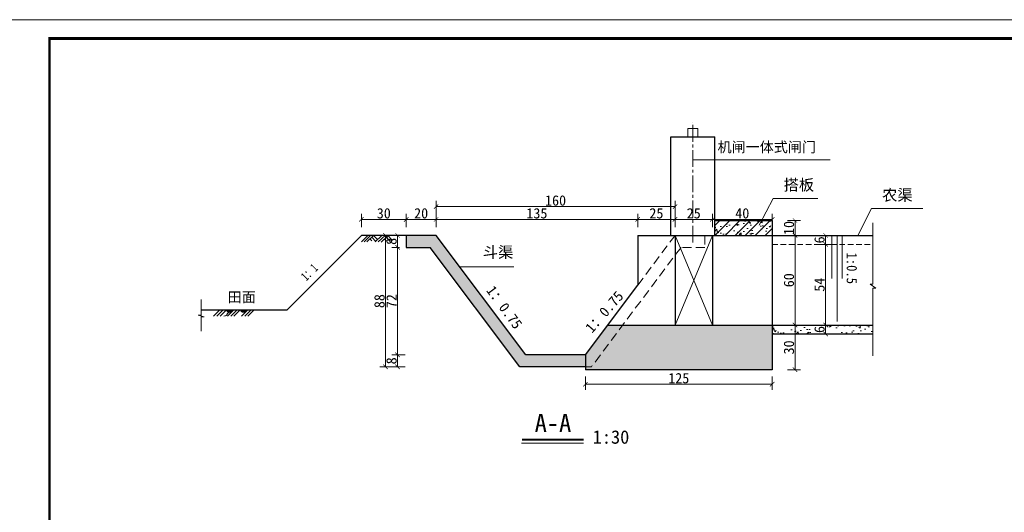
# Model space of a CAD drawing. Extents: x 36231 to 595326, y 3059 to 3871788.
# Tile 119 of 143: x 584592 to 584811, y 3867624 to 3867734. Entities that reach past the tile are written whole.
import ezdxf

# ---------------------------------------------------------------- set-up
doc = ezdxf.new("R2010")
doc.units = 0
doc.header["$PDMODE"] = 32
doc.header["$PDSIZE"] = 0.2
doc.linetypes.add('CENTER2', pattern=[1.125, 0.75, -0.125, 0.125, -0.125])
doc.linetypes.add('HIDDEN', pattern=[0.375, 0.25, -0.125])
doc.layers.get('0').update_dxf_attribs({"linetype": 'CONTINUOUS'})
doc.layers.get('Defpoints').update_dxf_attribs({"linetype": 'CONTINUOUS'})
for name, color, linetype, lineweight in [('0.09标注线', 3, 'CONTINUOUS', 9), ('0.13填充', 8, 'CONTINUOUS', 9), ('0.13文字', 3, 'CONTINUOUS', 13), ('0.30粗蓝', 4, 'CONTINUOUS', 30), ('000粗线', 7, 'CONTINUOUS', 40), ('1标注', 4, 'CONTINUOUS', 5), ('图框１', 5, 'CONTINUOUS', 60), ('文字', 7, 'CONTINUOUS', 15), ('文字层', 7, 'CONTINUOUS', 15), ('细实线', 3, 'CONTINUOUS', 20), ('细线', 7, 'CONTINUOUS', 15), ('虚线', 251, 'HIDDEN', 15)]:
    doc.layers.add(name, color=color, linetype=linetype, lineweight=lineweight)
doc.styles.add('-仿宋_GB2312', font='仿宋_GB2312_0.ttf')
doc.styles.get("Standard").update_dxf_attribs({"font": 'rs.shx', "bigfont": 'hztxt.shx'})
doc.dimstyles.get("Standard").update_dxf_attribs({"dimtxt": 0.18, "dimasz": 0.18, "dimexe": 0.18, "dimexo": 0.0625, "dimgap": 0.09, "dimtad": 0, "dimtih": 1, "dimtoh": 1, "dimdec": 0, "dimlfac": 2, "dimzin": 0, "dimdsep": 46, "dimtxsty": 'Standard', "dimcen": 0.09, "dimadec": 0, "dimazin": 0, "dimtfac": 1, "dimtdec": 0, "dimtofl": 0, "dimtmove": 0, "dimatfit": 3, "dimfxl": 1, "dimtolj": 1, "dimtzin": 0, "dimarcsym": 0})

# ---------------------------------------------------------------- blocks, each defined once
blk = doc.blocks.new('eesz')
at = {"layer": '图框１', "color": 7, "const_width": 0.46666665}
blk.add_lwpolyline([(25244.47424427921, -497.5989567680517), (25244.47424427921, -1980.561866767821), (27344.47416927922, -1980.561866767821), (27344.47416927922, -497.5989567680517)], close=True, dxfattribs=at)
blk.add_lwpolyline([(25244.47424427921, -497.5989567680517), (25244.47424427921, -1980.561866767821), (27344.47416927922, -1980.561866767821), (27344.47416927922, -497.5989567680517)], close=True, dxfattribs=at)
at = {"layer": '图框１', "color": 5, "const_width": 0.46666665}
blk.add_lwpolyline([(25244.47424427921, -497.5989567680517), (25244.47424427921, -1980.561866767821), (27344.47416927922, -1980.561866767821), (27344.47416927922, -497.5989567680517)], close=True, dxfattribs=at)
at = {"layer": '图框１', "color": 7}
blk.add_lwpolyline([(25322.25201927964, -518.3396967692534, 3.111110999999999, 3.111110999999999, 0), (27318.54824427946, -518.3396967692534, 2.592592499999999, 2.592592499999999, 0), (27318.54824427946, -1954.635941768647, 2.592592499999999, 2.592592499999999, 0), (25322.25201927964, -1954.635941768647, 2.592592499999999, 2.592592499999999, 0)], format="xyseb", close=True, dxfattribs=at)
blk.add_lwpolyline([(25322.25201927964, -518.3396967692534, 3.111110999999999, 3.111110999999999, 0), (27318.54824427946, -518.3396967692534, 2.592592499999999, 2.592592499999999, 0), (27318.54824427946, -1954.635941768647, 2.592592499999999, 2.592592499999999, 0), (25322.25201927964, -1954.635941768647, 2.592592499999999, 2.592592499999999, 0)], format="xyseb", close=True, dxfattribs=at)
at = {"layer": '图框１', "color": 5}
blk.add_lwpolyline([(25322.25201927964, -518.3396967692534, 3.111110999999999, 3.111110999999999, 0), (27318.54824427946, -518.3396967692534, 2.592592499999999, 2.592592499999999, 0), (27318.54824427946, -1954.635941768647, 2.592592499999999, 2.592592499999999, 0), (25322.25201927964, -1954.635941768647, 2.592592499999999, 2.592592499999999, 0)], format="xyseb", close=True, dxfattribs=at)
blk = doc.blocks.new('_ARCHTICK')
at = {"color": 0, "linetype": 'ByBlock', "const_width": 0.15}
blk.add_lwpolyline([(-0.5, -0.5), (0.5, 0.5)], dxfattribs=at)
blk = doc.blocks.new('*D1338')
at = {"layer": '0.13文字', "color": 0, "lineweight": 9}
for p, q in [((584674.84553392, 3867685.963041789), (584671.89553392, 3867685.963041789)), ((584673.14553392, 3867685.963041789), (584673.14553392, 3867656.629708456)), ((584674.84553392, 3867656.629708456), (584671.89553392, 3867656.629708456))]:
    blk.add_line(p, q, dxfattribs=at)
at = {"layer": 'Defpoints', "color": 0, "lineweight": 13}
for p in [(584677.7555329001, 3867685.963041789), (584673.14553392, 3867656.629708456), (584703.0888662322, 3867656.629708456)]:
    blk.add_point(p, dxfattribs=at)
at = {"layer": '0.13文字', "color": 0, "lineweight": 9}
for p, rotation in [((584673.14553392, 3867685.963041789), 90), ((584673.14553392, 3867656.629708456), 270)]:
    blk.add_blockref('_ARCHTICK', p, dxfattribs=dict(at, rotation=rotation))
at = {"layer": '0.13文字', "color": 0, "lineweight": 13, "insert": (584671.7955339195, 3867671.296375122), "char_height": 2.3, "attachment_point": 5, "rotation": 90, "style": '-仿宋_GB2312'}
blk.add_mtext('\\A1;88', dxfattribs=at)
blk = doc.blocks.new('*D1339')
at = {"layer": '0.13文字', "color": 0, "lineweight": 9}
for p, q in [((584676.2555329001, 3867685.963041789), (584674.5783001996, 3867685.963041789)), ((584675.8283001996, 3867685.963041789), (584675.8283001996, 3867683.296375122)), ((584676.2555329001, 3867683.296375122), (584674.5783001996, 3867683.296375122))]:
    blk.add_line(p, q, dxfattribs=at)
at = {"layer": 'Defpoints', "color": 0, "lineweight": 13}
for p in [(584677.7555329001, 3867685.963041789), (584675.8283001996, 3867683.296375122), (584677.7555329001, 3867683.296375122)]:
    blk.add_point(p, dxfattribs=at)
at = {"layer": '0.13文字', "color": 0, "lineweight": 9}
for p, rotation in [((584675.8283001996, 3867685.963041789), 90), ((584675.8283001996, 3867683.296375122), 270)]:
    blk.add_blockref('_ARCHTICK', p, dxfattribs=dict(at, rotation=rotation))
at = {"layer": '0.13文字', "color": 0, "lineweight": 13, "insert": (584674.478300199, 3867684.629708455), "char_height": 2.3, "attachment_point": 5, "rotation": 90, "style": '-仿宋_GB2312'}
blk.add_mtext('\\A1;8', dxfattribs=at)
blk = doc.blocks.new('*D1340')
at = {"layer": '0.13文字', "color": 0, "lineweight": 9}
for p, q in [((584676.2555329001, 3867683.296375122), (584674.5783001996, 3867683.296375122)), ((584675.8283001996, 3867683.296375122), (584675.8283001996, 3867659.296375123)), ((584677.5283001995, 3867659.296375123), (584674.5783001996, 3867659.296375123))]:
    blk.add_line(p, q, dxfattribs=at)
at = {"layer": 'Defpoints', "color": 0, "lineweight": 13}
for p in [(584677.7555329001, 3867683.296375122), (584675.8283001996, 3867659.296375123), (584704.4221995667, 3867659.296375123)]:
    blk.add_point(p, dxfattribs=at)
at = {"layer": '0.13文字', "color": 0, "lineweight": 9}
for p, rotation in [((584675.8283001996, 3867683.296375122), 90), ((584675.8283001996, 3867659.296375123), 270)]:
    blk.add_blockref('_ARCHTICK', p, dxfattribs=dict(at, rotation=rotation))
at = {"layer": '0.13文字', "color": 0, "lineweight": 13, "insert": (584674.478300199, 3867671.296375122), "char_height": 2.3, "attachment_point": 5, "rotation": 90, "style": '-仿宋_GB2312'}
blk.add_mtext('\\A1;72', dxfattribs=at)
blk = doc.blocks.new('*D1341')
at = {"layer": '0.13文字', "color": 0, "lineweight": 9}
for p, q in [((584677.5283001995, 3867659.296375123), (584674.5783001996, 3867659.296375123)), ((584675.8283001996, 3867659.296375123), (584675.8283001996, 3867656.629708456)), ((584677.5283001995, 3867656.629708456), (584674.5783001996, 3867656.629708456))]:
    blk.add_line(p, q, dxfattribs=at)
at = {"layer": 'Defpoints', "color": 0, "lineweight": 13}
for p in [(584704.4221995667, 3867659.296375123), (584675.8283001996, 3867656.629708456), (584703.0888662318, 3867656.629708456)]:
    blk.add_point(p, dxfattribs=at)
at = {"layer": '0.13文字', "color": 0, "lineweight": 9}
for p, rotation in [((584675.8283001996, 3867659.296375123), 90), ((584675.8283001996, 3867656.629708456), 270)]:
    blk.add_blockref('_ARCHTICK', p, dxfattribs=dict(at, rotation=rotation))
at = {"layer": '0.13文字', "color": 0, "lineweight": 13, "insert": (584674.478300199, 3867657.963041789), "char_height": 2.3, "attachment_point": 5, "rotation": 90, "style": '-仿宋_GB2312'}
blk.add_mtext('\\A1;8', dxfattribs=at)
blk = doc.blocks.new('*D1342')
at = {"layer": '0.13文字', "color": 0, "lineweight": 9}
for p, q in [((584762.8217585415, 3867685.963041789), (584765.7717585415, 3867685.963041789)), ((584764.5217585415, 3867685.963041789), (584764.5217585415, 3867665.96304179)), ((584762.8217585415, 3867665.96304179), (584765.7717585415, 3867665.96304179))]:
    blk.add_line(p, q, dxfattribs=at)
at = {"layer": 'Defpoints', "color": 0, "lineweight": 13}
for p in [(584750.4221995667, 3867685.963041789), (584750.4221995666, 3867665.96304179), (584764.5217585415, 3867665.96304179)]:
    blk.add_point(p, dxfattribs=at)
at = {"layer": '0.13文字', "color": 0, "lineweight": 9}
for p, rotation in [((584764.5217585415, 3867685.963041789), 90), ((584764.5217585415, 3867665.96304179), 270)]:
    blk.add_blockref('_ARCHTICK', p, dxfattribs=dict(at, rotation=rotation))
at = {"layer": '0.13文字', "color": 0, "lineweight": 13, "insert": (584763.1717585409, 3867675.963041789), "char_height": 2.3, "attachment_point": 5, "rotation": 90, "style": '-仿宋_GB2312'}
blk.add_mtext('\\A1;60', dxfattribs=at)
blk = doc.blocks.new('*D1343')
at = {"layer": '0.13文字', "color": 0, "lineweight": 9}
for p, q in [((584762.8217585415, 3867665.963041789), (584765.7717585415, 3867665.963041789)), ((584764.5217585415, 3867665.963041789), (584764.5217585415, 3867655.963041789)), ((584762.8217585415, 3867655.963041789), (584765.7717585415, 3867655.963041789))]:
    blk.add_line(p, q, dxfattribs=at)
at = {"layer": 'Defpoints', "color": 0, "lineweight": 13}
for p in [(584750.4221995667, 3867665.963041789), (584754.422199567, 3867655.963041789), (584764.5217585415, 3867655.963041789)]:
    blk.add_point(p, dxfattribs=at)
at = {"layer": '0.13文字', "color": 0, "lineweight": 9}
for p, rotation in [((584764.5217585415, 3867665.963041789), 90), ((584764.5217585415, 3867655.963041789), 270)]:
    blk.add_blockref('_ARCHTICK', p, dxfattribs=dict(at, rotation=rotation))
at = {"layer": '0.13文字', "color": 0, "lineweight": 13, "insert": (584763.1717585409, 3867660.963041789), "char_height": 2.3, "attachment_point": 5, "rotation": 90, "style": '-仿宋_GB2312'}
blk.add_mtext('\\A1;30', dxfattribs=at)
blk = doc.blocks.new('*D1344')
at = {"layer": '0.13文字', "color": 0, "lineweight": 9}
for p, q in [((584769.6444204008, 3867665.96304179), (584772.5944204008, 3867665.96304179)), ((584771.3444204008, 3867663.963041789), (584771.3444204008, 3867665.96304179)), ((584769.6444204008, 3867663.963041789), (584772.5944204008, 3867663.963041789))]:
    blk.add_line(p, q, dxfattribs=at)
at = {"layer": 'Defpoints', "color": 0, "lineweight": 13}
for p in [(584750.4221995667, 3867665.96304179), (584771.3444204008, 3867665.96304179), (584750.4221995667, 3867663.963041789)]:
    blk.add_point(p, dxfattribs=at)
at = {"layer": '0.13文字', "color": 0, "lineweight": 9}
for p, rotation in [((584771.3444204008, 3867665.96304179), 90), ((584771.3444204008, 3867663.963041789), 270)]:
    blk.add_blockref('_ARCHTICK', p, dxfattribs=dict(at, rotation=rotation))
at = {"layer": '0.13文字', "color": 0, "lineweight": 13, "insert": (584769.9944204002, 3867664.963041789), "char_height": 2.3, "attachment_point": 5, "rotation": 90, "style": '-仿宋_GB2312'}
blk.add_mtext('\\A1;6', dxfattribs=at)
blk = doc.blocks.new('*D1346')
at = {"layer": '0.13文字', "color": 0, "lineweight": 9}
for p, q in [((584769.6444204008, 3867685.963041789), (584772.5944204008, 3867685.963041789)), ((584771.3444204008, 3867685.963041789), (584771.3444204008, 3867683.96304179)), ((584769.6444204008, 3867683.96304179), (584772.5944204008, 3867683.96304179))]:
    blk.add_line(p, q, dxfattribs=at)
at = {"layer": 'Defpoints', "color": 0, "lineweight": 13}
for p in [(584750.4221995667, 3867685.963041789), (584750.4221995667, 3867683.96304179), (584771.3444204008, 3867683.96304179)]:
    blk.add_point(p, dxfattribs=at)
at = {"layer": '0.13文字', "color": 0, "lineweight": 9}
for p, rotation in [((584771.3444204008, 3867685.963041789), 90), ((584771.3444204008, 3867683.96304179), 270)]:
    blk.add_blockref('_ARCHTICK', p, dxfattribs=dict(at, rotation=rotation))
at = {"layer": '0.13文字', "color": 0, "lineweight": 13, "insert": (584769.9944204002, 3867684.963041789), "char_height": 2.3, "attachment_point": 5, "rotation": 90, "style": '-仿宋_GB2312'}
blk.add_mtext('\\A1;6', dxfattribs=at)
blk = doc.blocks.new('*D1381')
at = {"layer": '0.13文字', "color": 0, "lineweight": 9}
for p, q in [((584762.8217585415, 3867689.296375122), (584765.7717585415, 3867689.296375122)), ((584764.5217585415, 3867689.296375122), (584764.5217585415, 3867685.963041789)), ((584762.8217585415, 3867685.963041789), (584765.7717585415, 3867685.963041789))]:
    blk.add_line(p, q, dxfattribs=at)
at = {"layer": 'Defpoints', "color": 0, "lineweight": 13}
for p in [(584759.422199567, 3867689.296375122), (584759.422199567, 3867685.963041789), (584764.5217585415, 3867685.963041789)]:
    blk.add_point(p, dxfattribs=at)
at = {"layer": '0.13文字', "color": 0, "lineweight": 9}
for p, rotation in [((584764.5217585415, 3867689.296375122), 90), ((584764.5217585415, 3867685.963041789), 270)]:
    blk.add_blockref('_ARCHTICK', p, dxfattribs=dict(at, rotation=rotation))
at = {"layer": '0.13文字', "color": 0, "lineweight": 13, "insert": (584763.1717585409, 3867687.629708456), "char_height": 2.3, "attachment_point": 5, "rotation": 90, "style": '-仿宋_GB2312'}
blk.add_mtext('\\A1;10', dxfattribs=at)

msp = doc.modelspace()

# ---------------------------------------------------------------- hatches: boundary and pattern name
at = {"layer": '0.09标注线', "lineweight": 13}
h = msp.add_hatch(dxfattribs=at)
h.set_pattern_fill('AR-CONC', color=256, scale=0.02, style=0)
h.set_pattern_definition([(49.99999999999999, (584746.6632781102, 3867685.963041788), (3.64369337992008, -0.3187817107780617), [0.381, -4.191000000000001]), (355, (584746.6632781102, 3867685.963041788), (-0.7048565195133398, 3.8211328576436), [0.3048, -3.3528]), (100.451, (584746.9669181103, 3867685.936476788), (2.938850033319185, 3.502333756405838), [0.3238, -3.5618]), (46.18420000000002, (584746.6632781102, 3867686.979041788), (5.421580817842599, -0.8408465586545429), [0.5714999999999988, -6.28649999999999]), (96.6356, (584747.1150761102, 3867686.908971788), (4.748084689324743, 4.948511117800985), [0.4857, -5.3427]), (351.1840000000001, (584746.6632781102, 3867686.979041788), (4.748092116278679, 4.948502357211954), [0.4572, -5.0292]), (21, (584747.1712781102, 3867686.725041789), (3.032297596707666, -2.04531037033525), [0.381, -4.191000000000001]), (326.0000000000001, (584747.1712781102, 3867686.725041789), (1.236040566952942, 3.683759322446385), [0.3048, -3.3528]), (71.4514, (584747.4239681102, 3867686.554599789), (4.268329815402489, 1.638457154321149), [0.3238, -3.5618]), (37.50000000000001, (584746.6632781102, 3867685.963041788), (0.06177206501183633, 1.691100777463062), [0, -3.31216, 0, -3.4036, 0, -3.3655]), (7.499999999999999, (584746.6632781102, 3867685.963041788), (1.336393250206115, 2.00361149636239), [0, -1.94056, 0, -3.23596, 0, -1.2827]), (327.5, (584745.5304381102, 3867685.963041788), (2.711811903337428, -0.1145748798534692), [0, -1.27, 0, -3.9624, 0, -5.2578]), (317.5, (584745.0224381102, 3867685.963041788), (2.962583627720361, 0.5085298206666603), [0, -1.651, 0, -2.63144, 0, -3.7338])])
h.paths.add_polyline_path([(584759.422199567, 3867689.296375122), (584746.6632781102, 3867689.296375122), (584746.6632781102, 3867685.963041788), (584759.422199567, 3867685.963041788)])
h = msp.add_hatch(dxfattribs=at)
h.set_pattern_fill('ANSI31', color=256, scale=0.5, style=0)
h.set_pattern_definition([(45, (584746.6632781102, 3867685.963041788), (-1.122532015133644, 1.122532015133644), [])])
h.paths.add_polyline_path([(584759.422199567, 3867689.296375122), (584746.6632781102, 3867689.296375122), (584746.6632781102, 3867685.963041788), (584759.422199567, 3867685.963041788)])
h = msp.add_hatch(dxfattribs=at)
h.set_pattern_fill('AR-CONC', color=256, scale=0.02, style=0)
h.set_pattern_definition([(49.99999999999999, (584677.7555329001, 3867655.963041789), (3.64369337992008, -0.3187817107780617), [0.381, -4.191000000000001]), (355, (584677.7555329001, 3867655.963041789), (-0.7048565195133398, 3.8211328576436), [0.3048, -3.3528]), (100.451, (584678.0591729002, 3867655.936476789), (2.938850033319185, 3.502333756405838), [0.3238, -3.5618]), (46.18420000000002, (584677.7555329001, 3867656.979041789), (5.421580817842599, -0.8408465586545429), [0.5714999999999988, -6.28649999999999]), (96.6356, (584678.2073309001, 3867656.908971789), (4.748084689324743, 4.948511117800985), [0.4857, -5.3427]), (351.1840000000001, (584677.7555329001, 3867656.979041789), (4.748092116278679, 4.948502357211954), [0.4572, -5.0292]), (21, (584678.2635329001, 3867656.725041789), (3.032297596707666, -2.04531037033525), [0.381, -4.191000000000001]), (326.0000000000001, (584678.2635329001, 3867656.725041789), (1.236040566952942, 3.683759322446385), [0.3048, -3.3528]), (71.4514, (584678.5162229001, 3867656.554599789), (4.268329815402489, 1.638457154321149), [0.3238, -3.5618]), (37.50000000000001, (584677.7555329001, 3867655.963041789), (0.06177206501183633, 1.691100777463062), [0, -3.31216, 0, -3.4036, 0, -3.3655]), (7.499999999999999, (584677.7555329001, 3867655.963041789), (1.336393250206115, 2.00361149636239), [0, -1.94056, 0, -3.23596, 0, -1.2827]), (327.5, (584676.6226929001, 3867655.963041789), (2.711811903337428, -0.1145748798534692), [0, -1.27, 0, -3.9624, 0, -5.2578]), (317.5, (584676.1146929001, 3867655.963041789), (2.962583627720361, 0.5085298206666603), [0, -1.651, 0, -2.63144, 0, -3.7338])])
h.paths.add_polyline_path([(584684.4221995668, 3867685.963041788), (584677.7555329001, 3867685.963041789), (584677.7555329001, 3867683.296375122), (584683.0888662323, 3867683.296375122), (584703.0888662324, 3867656.629708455), (584717.7555329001, 3867656.629708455), (584717.7555329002, 3867659.296375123), (584704.4221995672, 3867659.296375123)])
h.paths.add_polyline_path([(584759.422199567, 3867665.963041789), (584726.0888662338, 3867665.963041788), (584719.0888662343, 3867656.629708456), (584717.7555329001, 3867656.629708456), (584717.7555329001, 3867655.963041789), (584759.422199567, 3867655.963041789)])
h.paths.add_polyline_path([(584726.0888662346, 3867665.96304179), (584722.7555328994, 3867665.963041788), (584717.7555329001, 3867659.296375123), (584717.7555329, 3867656.629708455), (584719.0888662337, 3867656.629708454)])
h = msp.add_hatch(dxfattribs=at)
h.set_pattern_fill('AR-CONC', color=256, scale=0.02, style=0)
h.set_pattern_definition([(49.99999999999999, (584759.422199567, 3867663.872095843), (3.64369337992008, -0.3187817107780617), [0.381, -4.191000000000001]), (355, (584759.422199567, 3867663.872095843), (-0.7048565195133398, 3.8211328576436), [0.3048, -3.3528]), (100.451, (584759.725839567, 3867663.845530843), (2.938850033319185, 3.502333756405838), [0.3238, -3.5618]), (46.18420000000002, (584759.422199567, 3867664.888095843), (5.421580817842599, -0.8408465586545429), [0.5714999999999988, -6.28649999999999]), (96.6356, (584759.873997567, 3867664.818025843), (4.748084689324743, 4.948511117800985), [0.4857, -5.3427]), (351.1840000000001, (584759.422199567, 3867664.888095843), (4.748092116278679, 4.948502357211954), [0.4572, -5.0292]), (21, (584759.930199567, 3867664.634095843), (3.032297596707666, -2.04531037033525), [0.381, -4.191000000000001]), (326.0000000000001, (584759.930199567, 3867664.634095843), (1.236040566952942, 3.683759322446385), [0.3048, -3.3528]), (71.4514, (584760.182889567, 3867664.463653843), (4.268329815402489, 1.638457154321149), [0.3238, -3.5618]), (37.50000000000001, (584759.422199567, 3867663.872095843), (0.06177206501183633, 1.691100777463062), [0, -3.31216, 0, -3.4036, 0, -3.3655]), (7.499999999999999, (584759.422199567, 3867663.872095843), (1.336393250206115, 2.00361149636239), [0, -1.94056, 0, -3.23596, 0, -1.2827]), (327.5, (584758.289359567, 3867663.872095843), (2.711811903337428, -0.1145748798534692), [0, -1.27, 0, -3.9624, 0, -5.2578]), (317.5, (584757.781359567, 3867663.872095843), (2.962583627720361, 0.5085298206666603), [0, -1.651, 0, -2.63144, 0, -3.7338])])
h.paths.add_polyline_path([(584781.9157874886, 3867665.963041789), (584759.422199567, 3867665.963041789), (584759.422199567, 3867663.963041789), (584781.9157874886, 3867663.963041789)])
h.paths.add_polyline_path([(584768.2694204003, 3867663.872095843), (584768.2694204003, 3867666.053987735), (584771.7194204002, 3867666.053987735), (584771.7194204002, 3867663.872095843)], flags=9)
at = {"layer": '0.13填充', "lineweight": 13}
h = msp.add_hatch(color=7, dxfattribs=at)
edge = h.paths.add_edge_path()
edge.add_ellipse((584638.2454766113, 3867669.435187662), major_axis=(0, -0.7332544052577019), ratio=0.964264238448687, start_angle=280.8772955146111, end_angle=439.1227044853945)
edge.add_line((584638.9398244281, 3867669.296817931), (584637.5511287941, 3867669.296817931))
h = msp.add_hatch(color=7, dxfattribs=at)
edge = h.paths.add_edge_path()
edge.add_ellipse((584641.3555210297, 3867669.435187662), major_axis=(0, -0.7332544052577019), ratio=0.964264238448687, start_angle=280.8772955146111, end_angle=439.1227044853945)
edge.add_line((584642.0498688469, 3867669.296817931), (584640.6611732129, 3867669.296817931))

# ---------------------------------------------------------------- linework, layer by layer
at = {"lineweight": 13}
msp.add_lwpolyline([(584740.6422020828, 3867707.96304179), (584742.8616507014, 3867707.96304179), (584742.8616507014, 3867709.825821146), (584740.6422020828, 3867709.825821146)], close=True, dxfattribs=at)
at = {"layer": '0.09标注线'}
msp.add_line((584741.7519263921, 3867702.844641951), (584772.3882949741, 3867702.844641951), dxfattribs=at)
at = {"layer": '0.09标注线', "color": 7, "lineweight": 9}
for p, q in [((584759.6219611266, 3867694.235462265), (584756.5513288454, 3867688.238110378)), ((584759.6219611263, 3867694.235462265), (584769.596120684, 3867694.235462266)), ((584781.6003295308, 3867691.960393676), (584778.5296972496, 3867685.963041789)), ((584781.6003295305, 3867691.960393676), (584793.0182704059, 3867691.960393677)), ((584781.9157874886, 3867675.108150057), (584781.9157874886, 3867688.785471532)), ((584689.6709927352, 3867678.964650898), (584701.8028590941, 3867678.964650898)), ((584781.2942947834, 3867675.108150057), (584782.5372801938, 3867674.197956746)), ((584781.9157874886, 3867675.108150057), (584781.2942947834, 3867675.108150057)), ((584781.9157874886, 3867659.115023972), (584781.9157874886, 3867674.197956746)), ((584782.5372801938, 3867674.197956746), (584781.9157874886, 3867674.197956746))]:
    msp.add_line(p, q, dxfattribs=at)
at = {"layer": '0.13填充', "color": 7, "ltscale": 0.005}
msp.add_line((584703.4664116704, 3867639.569995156), (584717.3511679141, 3867639.569995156), dxfattribs=at)
at = {"layer": '0.13填充', "color": 7, "lineweight": 40, "ltscale": 0.005}
msp.add_line((584703.618178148, 3867640.412846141), (584717.3511679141, 3867640.412846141), dxfattribs=at)
at = {"layer": '0.13文字', "lineweight": 13}
for p, q in [((590756.6746656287, 3867734.076050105), (583664.2750096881, 3867734.076050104)), ((584737.7555329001, 3867685.963041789), (584746.0888662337, 3867665.963041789)), ((584737.7555329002, 3867665.963041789), (584746.0888662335, 3867685.963041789))]:
    msp.add_line(p, q, dxfattribs=at)
at = {"layer": '0.13文字', "color": 7, "linetype": 'Continuous', "lineweight": 13}
for p, q in [((584772.7427091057, 3867685.963041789), (584772.7427091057, 3867676.363041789)), ((584773.9078864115, 3867685.963041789), (584773.9078864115, 3867666.76304179)), ((584775.0730637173, 3867685.963041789), (584775.0730637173, 3867676.363041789))]:
    msp.add_line(p, q, dxfattribs=at)
at = {"layer": '0.30粗蓝', "color": 7, "ltscale": 80}
for p, q in [((584736.8405746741, 3867685.963041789), (584736.8405746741, 3867707.963041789)), ((584736.8405746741, 3867707.963041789), (584746.6632781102, 3867707.963041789)), ((584746.6632781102, 3867685.963041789), (584746.6632781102, 3867707.963041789))]:
    msp.add_line(p, q, dxfattribs=at)
at = {"layer": '000粗线', "lineweight": 30}
for p, q in [((584746.6632781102, 3867689.296375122), (584759.422199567, 3867689.296375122)), ((584759.422199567, 3867689.296375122), (584759.422199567, 3867655.963041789)), ((584651.088866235, 3867669.296375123), (584667.7555329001, 3867685.963041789)), ((584684.4221995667, 3867685.963041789), (584667.7555329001, 3867685.963041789)), ((584677.7555329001, 3867685.963041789), (584677.7555329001, 3867683.296375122)), ((584704.4221995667, 3867659.296375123), (584684.4221995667, 3867685.963041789)), ((584729.4221995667, 3867685.963041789), (584781.9157874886, 3867685.963041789)), ((584729.4221995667, 3867685.963041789), (584729.4221995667, 3867674.851930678)), ((584737.7555329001, 3867685.963041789), (584737.7555329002, 3867665.963041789)), ((584746.0888662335, 3867685.963041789), (584746.0888662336, 3867665.963041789)), ((584677.7555329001, 3867683.296375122), (584683.0888662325, 3867683.296375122)), ((584703.088866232, 3867656.629708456), (584683.0888662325, 3867683.296375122)), ((584717.7555329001, 3867659.296375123), (584729.4221995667, 3867674.851930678)), ((584651.088866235, 3867669.296375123), (584632.0307367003, 3867669.296375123)), ((584722.7555329, 3867665.963041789), (584781.9157874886, 3867665.963041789)), ((584759.422199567, 3867663.963041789), (584781.9157874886, 3867663.963041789)), ((584717.7555329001, 3867659.296375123), (584704.4221995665, 3867659.296375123)), ((584717.7555329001, 3867659.296375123), (584717.7555329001, 3867655.963041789)), ((584717.7555329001, 3867656.629708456), (584703.0888662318, 3867656.629708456)), ((584759.422199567, 3867655.963041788), (584717.7555329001, 3867655.963041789))]:
    msp.add_line(p, q, dxfattribs=at)
at = {"layer": '1标注', "color": 7, "lineweight": 13}
for p, q in [((584667.7563830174, 3867684.552123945), (584669.2248893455, 3867685.963041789)), ((584668.3520225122, 3867684.552123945), (584669.8205288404, 3867685.963041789)), ((584668.9667022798, 3867684.537726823), (584670.4501933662, 3867685.963041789)), ((584669.6669899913, 3867685.210552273), (584670.0902653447, 3867684.770000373)), ((584670.0585916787, 3867685.58679703), (584670.9404153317, 3867684.668980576)), ((584670.4501933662, 3867685.963041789), (584671.332017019, 3867685.045225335)), ((584670.8042337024, 3867684.515673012), (584672.3106787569, 3867685.963041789)), ((584671.5240897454, 3867684.501275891), (584673.0455195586, 3867685.963041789)), ((584672.1959553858, 3867684.487838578), (584673.7313709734, 3867685.963041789)), ((584673.2878447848, 3867685.536908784), (584674.1696684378, 3867684.61909233)), ((584673.6794464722, 3867685.913153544), (584674.5612701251, 3867684.995337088)), ((584672.8962430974, 3867685.160664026), (584673.3195184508, 3867684.720112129))]:
    msp.add_line(p, q, dxfattribs=at)
at = {"layer": '细实线', "color": 6, "linetype": 'CENTER2', "lineweight": 13, "ltscale": 5}
msp.add_line((584741.7519263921, 3867684.363041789), (584741.7519263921, 3867711.260437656), dxfattribs=at)
at = {"layer": '细实线', "color": 7, "lineweight": 13, "ltscale": 5}
for p, q in [((584636.1258299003, 3867669.296817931), (584634.7848081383, 3867667.955796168)), ((584636.8354256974, 3867669.296817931), (584635.4944039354, 3867667.955796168)), ((584637.5450214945, 3867669.296817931), (584636.2039997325, 3867667.955796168)), ((584639.2358743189, 3867669.296817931), (584637.8948525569, 3867667.955796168)), ((584639.945470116, 3867669.296817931), (584638.604448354, 3867667.955796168)), ((584640.6550659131, 3867669.296817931), (584639.3140441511, 3867667.955796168)), ((584642.3459187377, 3867669.296817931), (584641.0048969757, 3867667.955796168)), ((584643.0555145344, 3867669.296817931), (584641.7144927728, 3867667.955796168)), ((584643.7651103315, 3867669.296817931), (584642.4240885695, 3867667.955796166))]:
    msp.add_line(p, q, dxfattribs=at)
at = {"layer": '细实线', "color": 7, "lineweight": 13, "ltscale": 5, "start_tangent": (-0.9990642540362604, 0.04325062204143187), "end_tangent": (-0.9995057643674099, -0.03143607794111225)}
msp.add_spline([(584638.2148009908, 3867668.70540288), (584637.9139559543, 3867668.589235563), (584637.8366055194, 3867668.460648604), (584637.7980660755, 3867668.287032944), (584637.665023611, 3867668.126051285), (584637.465862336, 3867668.025297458), (584637.045016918, 3867667.955796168)], degree=3, dxfattribs=at)
at = {"layer": '细线', "color": 7, "lineweight": 9}
for p, q in [((584632.0307367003, 3867671.66528961), (584632.0307367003, 3867668.852432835)), ((584631.361502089, 3867668.185766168), (584632.0307367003, 3867668.185766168)), ((584632.6999713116, 3867667.809708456), (584631.361502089, 3867668.185766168)), ((584632.0307367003, 3867669.296375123), (584632.0307367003, 3867668.185766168)), ((584632.0307367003, 3867667.809708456), (584632.0307367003, 3867664.609991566)), ((584632.0307367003, 3867667.809708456), (584632.6999713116, 3867667.809708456))]:
    msp.add_line(p, q, dxfattribs=at)
at = {"layer": '虚线', "color": 7, "lineweight": 15, "ltscale": 5}
msp.add_line((584759.422199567, 3867683.96304179), (584781.9157874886, 3867683.96304179), dxfattribs=at)
at = {"layer": '虚线', "color": 7, "lineweight": 15, "ltscale": 8}
msp.add_lwpolyline([(584729.4221995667, 3867674.851930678), (584737.7555329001, 3867685.963041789), (584744.4221995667, 3867685.96304179), (584744.4221995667, 3867683.296375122), (584739.0888662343, 3867683.296375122), (584719.0888662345, 3867656.629708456), (584717.7555329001, 3867656.629708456)], dxfattribs=at)

# ---------------------------------------------------------------- block references
at = {"layer": '文字层', "xscale": 0.1999999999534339, "yscale": 0.2000000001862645, "zscale": 0.2}
msp.add_blockref('eesz', (579533.7078845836, 3867833.59584155), dxfattribs=at)

# ---------------------------------------------------------------- texts
at = {"layer": '0.09标注线', "color": 7, "style": '-仿宋_GB2312', "width": 0.9}
msp.add_text('1:0.5', height=2.299999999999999, rotation=270, dxfattribs=at).set_placement((584776.0672785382, 3867682.150152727))
at = {"layer": '0.09标注线', "color": 7, "style": '-仿宋_GB2312'}
for rotation, p in [(306.2228948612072, (584695.5104073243, 3867673.667827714)), (48.99713391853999, (584719.2323617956, 3867664.011669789))]:
    msp.add_text('1：0.75', height=2.299999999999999, rotation=rotation, dxfattribs=at).set_placement(p)
msp.add_text('田面', height=2.299999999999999, dxfattribs=at).set_placement((584637.9095875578, 3867671.026664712))
at = {"layer": '0.09标注线', "insert": (584769.19026063, 3867706.837812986), "char_height": 2.299999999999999, "attachment_point": 3, "style": '-仿宋_GB2312'}
msp.add_mtext('机闸一体式闸门', dxfattribs=at)
at = {"layer": '0.09标注线', "color": 7, "char_height": 2.5, "width": 35.98197910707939, "attachment_point": 1, "style": '-仿宋_GB2312'}
for s, insert in [('搭板', (584761.9720810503, 3867698.496753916, 24.82458559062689)), ('农渠', (584783.9504494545, 3867696.221685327, 24.82458559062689)), ('斗渠', (584694.846952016, 3867683.447878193))]:
    msp.add_mtext(s, dxfattribs=dict(at, insert=insert))
at = {"layer": '文字', "color": 7, "style": '-仿宋_GB2312', "width": 0.7}
msp.add_text('1：1', height=2, rotation=45, dxfattribs=at).set_placement((584655.4919539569, 3867675.682025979))
at = {"layer": '文字', "color": 7, "attachment_point": 1, "style": '-仿宋_GB2312'}
for s, insert, char_height, width in [('A-A', (584706.4282631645, 3867646.108303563), 3.999999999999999, 38.01371816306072), ('1:30', (584719.3786346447, 3867642.460782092), 2.999999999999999, 10.28954739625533)]:
    msp.add_mtext(s, dxfattribs=dict(at, insert=insert, char_height=char_height, width=width))

# ---------------------------------------------------------------- dimensions: what is measured, and where the dimension line sits
at = {"layer": '0.13文字', "lineweight": 13}
for base, p1, p2 in [((584737.7555329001, 3867692.402650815), (584684.4221995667, 3867685.963041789), (584737.7555329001, 3867685.963041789)), ((584677.7555329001, 3867689.538098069), (584667.7555329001, 3867685.963041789), (584677.7555329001, 3867685.963041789)), ((584684.4221995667, 3867689.538098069), (584677.7555329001, 3867685.963041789), (584684.4221995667, 3867685.963041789)), ((584729.4221995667, 3867689.538098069), (584684.4221995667, 3867685.963041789), (584729.4221995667, 3867685.963041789)), ((584737.7555329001, 3867689.538098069), (584729.4221995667, 3867685.963041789), (584737.7555329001, 3867685.963041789)), ((584746.0888662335, 3867689.538098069), (584737.7555329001, 3867685.963041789), (584746.0888662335, 3867685.963041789)), ((584759.422199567, 3867689.538098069), (584746.0888662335, 3867685.963041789), (584759.422199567, 3867685.963041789)), ((584759.422199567, 3867652.733857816), (584717.7555329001, 3867655.963041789), (584759.422199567, 3867655.963041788))]:
    msp.add_linear_dim(base=base, p1=p1, p2=p2, dimstyle='Standard', override={"dimtxt": 2.3, "dimasz": 1, "dimexe": 1.25, "dimexo": 1.5, "dimgap": 0.2, "dimtad": 1, "dimtih": 0, "dimtoh": 0, "dimdec": 0, "dimlfac": 3, "dimtxsty": '-仿宋_GB2312', "dimblk": 'ARCHTICK', "dimtdec": 0, "dimtix": 1, "dimtofl": 1, "dimtmove": 2, "dimfxl": 1.7, "dimfxlon": 1, "dimlwd": 9, "dimlwe": 9}, dxfattribs=at).render()
for base, p1, p2, picture, middle in [((584764.5217585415, 3867685.963041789), (584759.422199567, 3867689.296375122), (584759.422199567, 3867685.963041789), '*D1381', (584763.1717585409, 3867687.629708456)), ((584673.14553392, 3867656.629708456), (584677.7555329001, 3867685.963041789), (584703.0888662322, 3867656.629708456), '*D1338', (584671.7955339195, 3867671.296375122)), ((584675.8283001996, 3867683.296375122), (584677.7555329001, 3867685.963041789), (584677.7555329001, 3867683.296375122), '*D1339', (584674.478300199, 3867684.629708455)), ((584764.5217585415, 3867665.96304179), (584750.4221995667, 3867685.963041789), (584750.4221995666, 3867665.96304179), '*D1342', (584763.1717585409, 3867675.963041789)), ((584771.3444204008, 3867683.96304179), (584750.4221995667, 3867685.963041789), (584750.4221995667, 3867683.96304179), '*D1346', (584769.9944204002, 3867684.963041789)), ((584675.8283001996, 3867659.296375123), (584677.7555329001, 3867683.296375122), (584704.4221995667, 3867659.296375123), '*D1340', (584674.478300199, 3867671.296375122)), ((584764.5217585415, 3867655.963041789), (584750.4221995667, 3867665.963041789), (584754.422199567, 3867655.963041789), '*D1343', (584763.1717585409, 3867660.963041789)), ((584771.3444204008, 3867665.96304179), (584750.4221995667, 3867663.963041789), (584750.4221995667, 3867665.96304179), '*D1344', (584769.9944204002, 3867664.963041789)), ((584675.8283001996, 3867656.629708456), (584704.4221995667, 3867659.296375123), (584703.0888662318, 3867656.629708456), '*D1341', (584674.478300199, 3867657.963041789))]:
    dim = msp.add_linear_dim(base=base, p1=p1, p2=p2, angle=90, dimstyle='Standard', override={"dimtxt": 2.3, "dimasz": 1, "dimexe": 1.25, "dimexo": 1.5, "dimgap": 0.2, "dimtad": 1, "dimtih": 0, "dimtoh": 0, "dimdec": 0, "dimlfac": 3, "dimtxsty": '-仿宋_GB2312', "dimblk": 'ARCHTICK', "dimtdec": 0, "dimtix": 1, "dimtofl": 1, "dimtmove": 2, "dimfxl": 1.7, "dimfxlon": 1, "dimlwd": 9, "dimlwe": 9}, dxfattribs=at)
    dim.commit()
    dim.dimension.update_dxf_attribs({"geometry": picture, "text_midpoint": middle})
msp.add_linear_dim(base=(584771.3444204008, 3867683.96304179), p1=(584750.4221995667, 3867665.96304179), p2=(584750.4221995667, 3867683.96304179), angle=90, dimstyle='Standard', override={"dimtxt": 2.3, "dimasz": 1, "dimexe": 1.25, "dimexo": 1.5, "dimgap": 0.2, "dimtad": 1, "dimtih": 0, "dimtoh": 0, "dimdec": 0, "dimlfac": 3, "dimtxsty": '-仿宋_GB2312', "dimblk": 'ARCHTICK', "dimtdec": 0, "dimtix": 1, "dimtofl": 1, "dimtmove": 2, "dimfxl": 1.7, "dimfxlon": 1, "dimlwd": 9, "dimlwe": 9}, dxfattribs=at).render()

doc.saveas('drawing.dxf')
